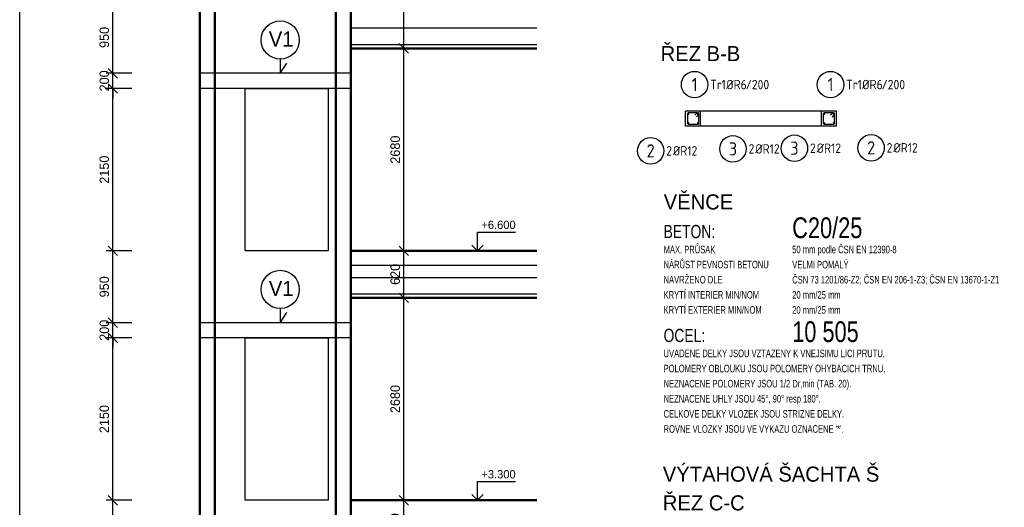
# Model space of a CAD drawing. Header units: millimetres. Extents: x 18598 to 39598, y 4794 to 222287.
# Tile 5 of 8: x 18598 to 31639, y 17314 to 23765. Entities that reach past the tile are written whole.
import ezdxf
from ezdxf.enums import TextEntityAlignment as Align

# ---------------------------------------------------------------- set-up
doc = ezdxf.new("R2010")
doc.units = ezdxf.units.MM
doc.header["$LTSCALE"] = 50
for name, color, linetype, lineweight in [('CKKOTY', 3, 'Continuous', 25), ('CKKOTY_VYS', 3, 'Continuous', 25), ('CKSTENY_REZ', 6, 'Continuous', 50), ('pohledy', 7, 'Continuous', 25)]:
    doc.layers.add(name, color=color, linetype=linetype, lineweight=lineweight)
doc.layers.add('ROZ', color=7, linetype='Continuous')
doc.layers.add('VAZANA', color=7, linetype='Continuous')
doc.styles.add('ARIAL', font='ARIAL.TTF', dxfattribs={"width": 0.75})
doc.styles.add('RECOC_ISO9', font='ISO9.shx')
doc.styles.add('WROMANS', font='WROMANS.shx', dxfattribs={"width": 0.75})
doc.dimstyles.new('CADKON', dxfattribs={"dimscale": 50, "dimtxt": 2.5, "dimasz": 2.5, "dimexe": 1.8, "dimexo": 3, "dimgap": 1, "dimtad": 1, "dimdec": 0, "dimrnd": 1, "dimtxsty": 'Standard', "dimblk1": 'OBLIQUE', "dimblk2": 'OBLIQUE', "dimsah": 1, "dimcen": 2.5, "dimclrd": 256, "dimclre": 256, "dimclrt": 256, "dimadec": 4, "dimazin": 2, "dimtfac": 1, "dimtdec": 0, "dimtix": 1, "dimtmove": 2, "dimatfit": 3, "dimldrblk": 'OPEN30', "dimfxl": 0, "dimtolj": 1, "dimlwd": -1, "dimlwe": -1, "dimarcsym": 0})

# ---------------------------------------------------------------- blocks, each defined once
blk = doc.blocks.new('*U56', base_point=(0, -55.5))
at = {"color": 140, "style": 'ARIAL', "width": 0.75}
for s, p in [('C20/25', (34.07, 0)), ('10 505', (34.07, -27.5))]:
    blk.add_text(s, height=5.5, dxfattribs=at).set_placement(p)
at = {"color": 3, "width": 0.75}
for s, height, style, p in [('BETON:', 3.5, 'ARIAL', (0, 0)), ('50 mm podle ČSN EN 12390-8', 2, 'WROMANS', (34.07, -4)), ('VELMI POMALÝ', 2, 'WROMANS', (34.07, -8)), ('ČSN 73 1201/86-Z2; ČSN EN 206-1-Z3; ČSN EN 13670-1-Z1', 2, 'WROMANS', (34.07, -12)), ('20 mm/25 mm', 2, 'WROMANS', (34.07, -16)), ('20 mm/25 mm', 2, 'WROMANS', (34.07, -20)), ('OCEL:', 3.5, 'ARIAL', (0, -27.5))]:
    blk.add_text(s, height=height, dxfattribs=dict(at, style=style)).set_placement(p)
at = {"color": 4, "style": 'WROMANS', "width": 0.75}
for s, p in [('MAX. PRŮSAK', (0, -4)), ('NÁRŮST PEVNOSTI BETONU', (0, -8)), ('NAVRŽENO DLE', (0, -12)), ('KRYTÍ INTERIER MIN/NOM', (0, -16)), ('KRYTÍ EXTERIER MIN/NOM', (0, -20)), ('UVADENE DELKY JSOU VZTAZENY K VNEJSIMU LICI PRUTU.', (0, -31.5)), ('POLOMERY OBLOUKU JSOU POLOMERY OHYBACICH TRNU,', (0, -35.5)), ('NEZNACENE POLOMERY JSOU 1/2 Dr,min (TAB. 20).', (0, -39.5)), ('NEZNACENE UHLY JSOU 45%%d, 90%%d resp 180%%d.', (0, -43.5)), ('CELKOVE DELKY VLOZEK JSOU STRIZNE DELKY.', (0, -47.5)), ("ROVNE VLOZKY JSOU VE VYKAZU OZNACENE '*'.", (0, -51.5))]:
    blk.add_text(s, height=2, dxfattribs=at).set_placement(p)
blk = doc.blocks.new('*U78', base_point=(73762, 233813))
at = {"color": 7}
blk.add_lwpolyline([(74114, 233582, 0, 0, 0), (73846, 233758, 50, 0, 0), (73762, 233813, 0, 0, 0)], format="xyseb", dxfattribs=at)
at = {"color": 200, "const_width": 12}
blk.add_lwpolyline([(73765, 233813, 1), (73759, 233813, 1), (73765, 233813)], format="xyb", dxfattribs=at)
at = {"color": 200}
blk.add_lwpolyline([(73765, 233813, 1), (73759, 233813, 1), (73765, 233813)], format="xyb", dxfattribs=at)
blk = doc.blocks.new('*U79', base_point=(73762, 233933))
at = {"color": 7}
blk.add_lwpolyline([(74130, 233603, 0, 0, 0), (73837, 233867, 50, 0, 0), (73762, 233933, 0, 0, 0)], format="xyseb", dxfattribs=at)
at = {"color": 200, "const_width": 12}
blk.add_lwpolyline([(73765, 233933, 1), (73759, 233933, 1), (73765, 233933)], format="xyb", dxfattribs=at)
at = {"color": 200}
blk.add_lwpolyline([(73765, 233933, 1), (73759, 233933, 1), (73765, 233933)], format="xyb", dxfattribs=at)
blk = doc.blocks.new('*U80', base_point=(73762, 233813))
at = {"color": 7}
blk.add_circle((74260, 233486), 175, dxfattribs=at)
for name, p in [('*U79', (73762, 233933)), ('*U78', (73762, 233813))]:
    blk.add_blockref(name, p)
at = {"color": 3, "style": 'RECOC_ISO9'}
blk.add_text('2', height=175, dxfattribs=at).set_placement((74260, 233486), align=Align.MIDDLE_CENTER)
at = {"style": 'RECOC_ISO9'}
for s, p in [('2', (74466, 233486)), ('%%cR12', (74555, 233486))]:
    blk.add_text(s, height=125, dxfattribs=at).set_placement(p, align=Align.MIDDLE_LEFT)
blk = doc.blocks.new('*U75', base_point=(73645, 233933))
at = {"color": 7}
blk.add_lwpolyline([(73360, 233612, 0, 0, 0), (73579, 233859, 50, 0, 0), (73645, 233933, 0, 0, 0)], format="xyseb", dxfattribs=at)
at = {"color": 200, "const_width": 12}
blk.add_lwpolyline([(73648, 233933, 1), (73642, 233933, 1), (73648, 233933)], format="xyb", dxfattribs=at)
at = {"color": 200}
blk.add_lwpolyline([(73648, 233933, 1), (73642, 233933, 1), (73648, 233933)], format="xyb", dxfattribs=at)
blk = doc.blocks.new('*U76', base_point=(73645, 233813))
at = {"color": 7}
blk.add_lwpolyline([(73379, 233593, 0, 0, 0), (73568, 233750, 50, 0, 0), (73645, 233813, 0, 0, 0)], format="xyseb", dxfattribs=at)
at = {"color": 200, "const_width": 12}
blk.add_lwpolyline([(73648, 233813, 1), (73642, 233813, 1), (73648, 233813)], format="xyb", dxfattribs=at)
at = {"color": 200}
blk.add_lwpolyline([(73648, 233813, 1), (73642, 233813, 1), (73648, 233813)], format="xyb", dxfattribs=at)
blk = doc.blocks.new('*U77', base_point=(73645, 233933))
at = {"color": 7}
blk.add_circle((73244, 233481), 175, dxfattribs=at)
for name, p in [('*U75', (73645, 233933)), ('*U76', (73645, 233813))]:
    blk.add_blockref(name, p)
at = {"color": 3, "style": 'RECOC_ISO9'}
blk.add_text('3', height=175, dxfattribs=at).set_placement((73244, 233481), align=Align.MIDDLE_CENTER)
at = {"style": 'RECOC_ISO9'}
for s, p in [('2', (73450, 233481)), ('%%cR12', (73539, 233481))]:
    blk.add_text(s, height=125, dxfattribs=at).set_placement(p, align=Align.MIDDLE_LEFT)
blk = doc.blocks.new('*U72', base_point=(71842, 233813))
at = {"color": 7}
blk.add_lwpolyline([(71481, 233549, 0, 0, 0), (71762, 233754, 50, 0, 0), (71842, 233813, 0, 0, 0)], format="xyseb", dxfattribs=at)
at = {"color": 200, "const_width": 12}
blk.add_lwpolyline([(71845, 233813, 1), (71839, 233813, 1), (71845, 233813)], format="xyb", dxfattribs=at)
at = {"color": 200}
blk.add_lwpolyline([(71845, 233813, 1), (71839, 233813, 1), (71845, 233813)], format="xyb", dxfattribs=at)
blk = doc.blocks.new('*U73', base_point=(71842, 233933))
at = {"color": 7}
blk.add_lwpolyline([(71465, 233568, 0, 0, 0), (71771, 233864, 50, 0, 0), (71842, 233933, 0, 0, 0)], format="xyseb", dxfattribs=at)
at = {"color": 200, "const_width": 12}
blk.add_lwpolyline([(71845, 233933, 1), (71839, 233933, 1), (71845, 233933)], format="xyb", dxfattribs=at)
at = {"color": 200}
blk.add_lwpolyline([(71845, 233933, 1), (71839, 233933, 1), (71845, 233933)], format="xyb", dxfattribs=at)
blk = doc.blocks.new('*U74', base_point=(71842, 233813))
at = {"color": 7}
blk.add_circle((71340, 233446), 175, dxfattribs=at)
for name, p in [('*U73', (71842, 233933)), ('*U72', (71842, 233813))]:
    blk.add_blockref(name, p)
at = {"color": 3, "style": 'RECOC_ISO9'}
blk.add_text('2', height=175, dxfattribs=at).set_placement((71340, 233446), align=Align.MIDDLE_CENTER)
at = {"style": 'RECOC_ISO9'}
for s, p in [('2', (71546, 233446)), ('%%cR12', (71635, 233446))]:
    blk.add_text(s, height=125, dxfattribs=at).set_placement(p, align=Align.MIDDLE_LEFT)
blk = doc.blocks.new('*U69', base_point=(71962, 233933))
at = {"color": 7}
blk.add_lwpolyline([(72306, 233595, 0, 0, 0), (72034, 233863, 50, 0, 0), (71962, 233933, 0, 0, 0)], format="xyseb", dxfattribs=at)
at = {"color": 200, "const_width": 12}
blk.add_lwpolyline([(71965, 233933, 1), (71959, 233933, 1), (71965, 233933)], format="xyb", dxfattribs=at)
at = {"color": 200}
blk.add_lwpolyline([(71965, 233933, 1), (71959, 233933, 1), (71965, 233933)], format="xyb", dxfattribs=at)
blk = doc.blocks.new('*U70', base_point=(71962, 233813))
at = {"color": 7}
blk.add_lwpolyline([(72289, 233575, 0, 0, 0), (72043, 233755, 50, 0, 0), (71962, 233813, 0, 0, 0)], format="xyseb", dxfattribs=at)
at = {"color": 200, "const_width": 12}
blk.add_lwpolyline([(71965, 233813, 1), (71959, 233813, 1), (71965, 233813)], format="xyb", dxfattribs=at)
at = {"color": 200}
blk.add_lwpolyline([(71965, 233813, 1), (71959, 233813, 1), (71965, 233813)], format="xyb", dxfattribs=at)
blk = doc.blocks.new('*U71', base_point=(71962, 233933))
at = {"color": 7}
blk.add_circle((72430, 233472), 175, dxfattribs=at)
for name, p in [('*U69', (71962, 233933)), ('*U70', (71962, 233813))]:
    blk.add_blockref(name, p)
at = {"color": 3, "style": 'RECOC_ISO9'}
blk.add_text('3', height=175, dxfattribs=at).set_placement((72430, 233472), align=Align.MIDDLE_CENTER)
at = {"style": 'RECOC_ISO9'}
for s, p in [('2', (72637, 233472)), ('%%cR12', (72726, 233472))]:
    blk.add_text(s, height=125, dxfattribs=at).set_placement(p, align=Align.MIDDLE_LEFT)
blk = doc.blocks.new('*U55', base_point=(71802, 236070))
at = {"color": 7}
blk.add_lwpolyline([(71897, 236420, 0, 0, 0), (71897, 236320, 50, 0, 0), (71897, 236220, 0, 0, 0)], format="xyseb", dxfattribs=at)
at = {"color": 200, "const_width": 6}
blk.add_lwpolyline([(71920, 236167), (71948, 236195, 0.668179), (71937, 236220), (71817, 236220, 0.414214), (71802, 236205), (71802, 236085, 0.414214), (71817, 236070), (71937, 236070, 0.414214), (71952, 236085), (71952, 236205, 0.668179), (71927, 236216), (71899, 236188)], format="xyb", dxfattribs=at)
at = {"color": 200}
blk.add_lwpolyline([(71920, 236167), (71948, 236195, 0.668179), (71937, 236220), (71817, 236220, 0.414214), (71802, 236205), (71802, 236085, 0.414214), (71817, 236070), (71937, 236070, 0.414214), (71952, 236085), (71952, 236205, 0.668179), (71927, 236216), (71899, 236188)], format="xyb", dxfattribs=at)
at = {"color": 7}
blk.add_circle((71897, 236595), 175, dxfattribs=at)
at = {"color": 3, "style": 'RECOC_ISO9'}
blk.add_text('1', height=175, dxfattribs=at).set_placement((71897, 236595), align=Align.MIDDLE_CENTER)
at = {"style": 'RECOC_ISO9'}
for s, p in [('Tr', (72104, 236595)), ('1', (72255, 236595)), ('%%cR6', (72317, 236595)), ('/200', (72574, 236595))]:
    blk.add_text(s, height=125, dxfattribs=at).set_placement(p, align=Align.MIDDLE_LEFT)
blk = doc.blocks.new('_OBLIQUE')
at = {"color": 0, "linetype": 'ByBlock'}
blk.add_line((-0.5, -0.5), (0.5, 0.5), dxfattribs=at)
blk = doc.blocks.new('*D159')
at = {"layer": 'CKKOTY'}
for p, q in [((20082, 24006), (19742, 24006)), ((19832, 23056), (19832, 24006)), ((20082, 23056), (19742, 23056))]:
    blk.add_line(p, q, dxfattribs=at)
at = {"layer": 'Defpoints', "color": 0}
for p in [(19832, 24006), (21583, 24006), (20983, 23056)]:
    blk.add_point(p, dxfattribs=at)
at = {"layer": 'CKKOTY', "xscale": 125, "yscale": 125, "zscale": 125}
for p, rotation in [((19832, 24006), 90), ((19832, 23056), 270)]:
    blk.add_blockref('_OBLIQUE', p, dxfattribs=dict(at, rotation=rotation))
at = {"layer": 'CKKOTY', "insert": (19719, 23531), "char_height": 125, "attachment_point": 5, "rotation": 90}
blk.add_mtext('\\A1;950', dxfattribs=at)
blk = doc.blocks.new('_Open30')
at = {"color": 0, "lineweight": -2}
for p, q in [((-1, 0.27), (0, 0)), ((0, 0), (-1, -0.27)), ((0, 0), (-1, 0))]:
    blk.add_line(p, q, dxfattribs=at)
blk = doc.blocks.new('*D160')
at = {"layer": 'CKKOTY'}
for p, q in [((19832, 23056), (19832, 23181)), ((20082, 23056), (19742, 23056)), ((19832, 22856), (19832, 23056)), ((20082, 22856), (19742, 22856)), ((19832, 22856), (19832, 22731))]:
    blk.add_line(p, q, dxfattribs=at)
at = {"layer": 'Defpoints', "color": 0}
for p in [(19832, 23056), (20983, 23056), (21583, 22856)]:
    blk.add_point(p, dxfattribs=at)
at = {"layer": 'CKKOTY', "xscale": 125, "yscale": 125, "zscale": 125}
for p, rotation in [((19832, 23056), 270), ((19832, 22856), 90)]:
    blk.add_blockref('_OBLIQUE', p, dxfattribs=dict(at, rotation=rotation))
at = {"layer": 'CKKOTY', "insert": (19719, 22956), "char_height": 125, "attachment_point": 5, "rotation": 90}
blk.add_mtext('\\A1;200', dxfattribs=at)
blk = doc.blocks.new('*D161')
at = {"layer": 'CKKOTY'}
for p, q in [((20082, 22856), (19742, 22856)), ((19832, 20706), (19832, 22856)), ((20082, 20706), (19742, 20706))]:
    blk.add_line(p, q, dxfattribs=at)
at = {"layer": 'Defpoints', "color": 0}
for p in [(19832, 22856), (21583, 22856), (21583, 20706)]:
    blk.add_point(p, dxfattribs=at)
at = {"layer": 'CKKOTY', "xscale": 125, "yscale": 125, "zscale": 125}
for p, rotation in [((19832, 22856), 90), ((19832, 20706), 270)]:
    blk.add_blockref('_OBLIQUE', p, dxfattribs=dict(at, rotation=rotation))
at = {"layer": 'CKKOTY', "insert": (19719, 21781), "char_height": 125, "attachment_point": 5, "rotation": 90}
blk.add_mtext('\\A1;2150', dxfattribs=at)
blk = doc.blocks.new('*D162')
at = {"layer": 'CKKOTY'}
for p, q in [((20082, 20706), (19742, 20706)), ((19832, 19756), (19832, 20706)), ((20082, 19756), (19742, 19756))]:
    blk.add_line(p, q, dxfattribs=at)
at = {"layer": 'Defpoints', "color": 0}
for p in [(19832, 20706), (21583, 20706), (20983, 19756)]:
    blk.add_point(p, dxfattribs=at)
at = {"layer": 'CKKOTY', "xscale": 125, "yscale": 125, "zscale": 125}
for p, rotation in [((19832, 20706), 90), ((19832, 19756), 270)]:
    blk.add_blockref('_OBLIQUE', p, dxfattribs=dict(at, rotation=rotation))
at = {"layer": 'CKKOTY', "insert": (19719, 20231), "char_height": 125, "attachment_point": 5, "rotation": 90}
blk.add_mtext('\\A1;950', dxfattribs=at)
blk = doc.blocks.new('*D163')
at = {"layer": 'CKKOTY'}
for p, q in [((19832, 19756), (19832, 19881)), ((20082, 19756), (19742, 19756)), ((19832, 19556), (19832, 19756)), ((20082, 19556), (19742, 19556)), ((19832, 19556), (19832, 19431))]:
    blk.add_line(p, q, dxfattribs=at)
at = {"layer": 'Defpoints', "color": 0}
for p in [(19832, 19756), (20983, 19756), (21183, 19556)]:
    blk.add_point(p, dxfattribs=at)
at = {"layer": 'CKKOTY', "xscale": 125, "yscale": 125, "zscale": 125}
for p, rotation in [((19832, 19756), 270), ((19832, 19556), 90)]:
    blk.add_blockref('_OBLIQUE', p, dxfattribs=dict(at, rotation=rotation))
at = {"layer": 'CKKOTY', "insert": (19719, 19656), "char_height": 125, "attachment_point": 5, "rotation": 90}
blk.add_mtext('\\A1;200', dxfattribs=at)
blk = doc.blocks.new('*D164')
at = {"layer": 'CKKOTY'}
for p, q in [((20082, 19556), (19742, 19556)), ((19832, 17406), (19832, 19556)), ((20082, 17406), (19742, 17406))]:
    blk.add_line(p, q, dxfattribs=at)
at = {"layer": 'Defpoints', "color": 0}
for p in [(19832, 19556), (21183, 19556), (21583, 17406)]:
    blk.add_point(p, dxfattribs=at)
at = {"layer": 'CKKOTY', "xscale": 125, "yscale": 125, "zscale": 125}
for p, rotation in [((19832, 19556), 90), ((19832, 17406), 270)]:
    blk.add_blockref('_OBLIQUE', p, dxfattribs=dict(at, rotation=rotation))
at = {"layer": 'CKKOTY', "insert": (19719, 18481), "char_height": 125, "attachment_point": 5, "rotation": 90}
blk.add_mtext('\\A1;2150', dxfattribs=at)
blk = doc.blocks.new('*D165')
at = {"layer": 'CKKOTY'}
for p, q in [((20082, 17406), (19742, 17406)), ((19832, 16456), (19832, 17406)), ((20082, 16456), (19742, 16456))]:
    blk.add_line(p, q, dxfattribs=at)
at = {"layer": 'Defpoints', "color": 0}
for p in [(19832, 17406), (21583, 17406), (20983, 16456)]:
    blk.add_point(p, dxfattribs=at)
at = {"layer": 'CKKOTY', "xscale": 125, "yscale": 125, "zscale": 125}
for p, rotation in [((19832, 17406), 90), ((19832, 16456), 270)]:
    blk.add_blockref('_OBLIQUE', p, dxfattribs=dict(at, rotation=rotation))
at = {"layer": 'CKKOTY', "insert": (19719, 16931), "char_height": 125, "attachment_point": 5, "rotation": 90}
blk.add_mtext('\\A1;950', dxfattribs=at)
blk = doc.blocks.new('*D168')
at = {"layer": 'CKKOTY'}
for p, q in [((21183, 219837), (21183, 220177)), ((21183, 220087), (22783, 220087)), ((22783, 220087), (22783, 219997))]:
    blk.add_line(p, q, dxfattribs=at)
at = {"layer": 'Defpoints', "color": 0}
for p in [(22783, 220087), (22783, 220087), (21183, 6921)]:
    blk.add_point(p, dxfattribs=at)
at = {"layer": 'CKKOTY', "xscale": 125, "yscale": 125, "zscale": 125, "rotation": 180}
blk.add_blockref('_OBLIQUE', (21183, 220087), dxfattribs=at)
at = {"layer": 'CKKOTY', "xscale": 125, "yscale": 125, "zscale": 125}
blk.add_blockref('_OBLIQUE', (22783, 220087), dxfattribs=at)
at = {"layer": 'CKKOTY', "insert": (21983, 220200), "char_height": 125, "attachment_point": 5}
blk.add_mtext('\\A1;1600', dxfattribs=at)
blk = doc.blocks.new('*D172')
at = {"layer": 'CKKOTY'}
for p, q in [((20983, 6571), (20983, 6273)), ((21578, 6613), (21578, 6273)), ((20983, 6363), (21578, 6363))]:
    blk.add_line(p, q, dxfattribs=at)
at = {"layer": 'Defpoints', "color": 0}
for p in [(21578, 219887), (20983, 6721), (21578, 6363)]:
    blk.add_point(p, dxfattribs=at)
at = {"layer": 'CKKOTY', "xscale": 125, "yscale": 125, "zscale": 125, "rotation": 180}
blk.add_blockref('_OBLIQUE', (20983, 6363), dxfattribs=at)
at = {"layer": 'CKKOTY', "xscale": 125, "yscale": 125, "zscale": 125}
blk.add_blockref('_OBLIQUE', (21578, 6363), dxfattribs=at)
at = {"layer": 'CKKOTY', "insert": (21281, 6475), "char_height": 125, "attachment_point": 5}
blk.add_mtext('\\A1;595', dxfattribs=at)
blk = doc.blocks.new('*D174')
at = {"layer": 'CKKOTY'}
for p, q in [((21578, 9553), (21578, 9213)), ((22758, 9271), (22758, 9393)), ((21578, 9303), (22758, 9303))]:
    blk.add_line(p, q, dxfattribs=at)
at = {"layer": 'Defpoints', "color": 0}
for p in [(21578, 222287), (22758, 9303), (22758, 9121)]:
    blk.add_point(p, dxfattribs=at)
at = {"layer": 'CKKOTY', "xscale": 125, "yscale": 125, "zscale": 125, "rotation": 180}
blk.add_blockref('_OBLIQUE', (21578, 9303), dxfattribs=at)
at = {"layer": 'CKKOTY', "xscale": 125, "yscale": 125, "zscale": 125}
blk.add_blockref('_OBLIQUE', (22758, 9303), dxfattribs=at)
at = {"layer": 'CKKOTY', "insert": (22168, 9415), "char_height": 125, "attachment_point": 5}
blk.add_mtext('\\A1;1180', dxfattribs=at)
blk = doc.blocks.new('*U20')
at = {"color": 0, "linetype": 'ByBlock', "lineweight": -2}
blk.add_lwpolyline([(-1.5, 1.5), (0, 0), (1.5, 1.5), (0, 0), (0, 5), (10, 5)], dxfattribs=at)
blk = doc.blocks.new('*U19')
at = {"color": 0, "linetype": 'ByBlock', "lineweight": -2}
blk.add_lwpolyline([(-1.5, 1.5), (0, 0), (1.5, 1.5), (0, 0), (0, 5), (10, 5)], dxfattribs=at)
blk = doc.blocks.new('*D141')
at = {"layer": 'CKKOTY'}
for p, q in [((23483, 26786), (23775, 26786)), ((23685, 23386), (23685, 26786)), ((23483, 23386), (23775, 23386))]:
    blk.add_line(p, q, dxfattribs=at)
at = {"layer": 'Defpoints', "color": 0}
for p in [(22983, 26786), (23685, 26786), (22983, 23386)]:
    blk.add_point(p, dxfattribs=at)
at = {"layer": 'CKKOTY', "xscale": 125, "yscale": 125, "zscale": 125}
for p, rotation in [((23685, 26786), 90), ((23685, 23386), 270)]:
    blk.add_blockref('_OBLIQUE', p, dxfattribs=dict(at, rotation=rotation))
at = {"layer": 'CKKOTY', "insert": (23572, 25086), "char_height": 125, "attachment_point": 5, "rotation": 90}
blk.add_mtext('\\A1;3400', dxfattribs=at)
blk = doc.blocks.new('_Open90')
at = {"color": 0, "linetype": 'ByBlock', "lineweight": -2}
for p, q in [((0, 0), (-1, 0)), ((-0.5, 0.5), (0, 0)), ((0, 0), (-0.5, -0.5))]:
    blk.add_line(p, q, dxfattribs=at)
blk = doc.blocks.new('*D142')
at = {"layer": 'CKKOTY'}
for p, q in [((23483, 20706), (23775, 20706)), ((23685, 20086), (23685, 20706)), ((23483, 20086), (23775, 20086))]:
    blk.add_line(p, q, dxfattribs=at)
at = {"layer": 'Defpoints', "color": 0}
for p in [(22983, 20706), (23685, 20706), (22983, 20086)]:
    blk.add_point(p, dxfattribs=at)
at = {"layer": 'CKKOTY', "xscale": 125, "yscale": 125, "zscale": 125}
for p, rotation in [((23685, 20706), 90), ((23685, 20086), 270)]:
    blk.add_blockref('_OBLIQUE', p, dxfattribs=dict(at, rotation=rotation))
at = {"layer": 'CKKOTY', "insert": (23572, 20396), "char_height": 125, "attachment_point": 5, "rotation": 90}
blk.add_mtext('\\A1;620', dxfattribs=at)
blk = doc.blocks.new('*D143')
at = {"layer": 'CKKOTY'}
for p, q in [((23483, 17406), (23775, 17406)), ((23685, 16786), (23685, 17406)), ((23483, 16786), (23775, 16786))]:
    blk.add_line(p, q, dxfattribs=at)
at = {"layer": 'Defpoints', "color": 0}
for p in [(22983, 17406), (23685, 17406), (22983, 16786)]:
    blk.add_point(p, dxfattribs=at)
at = {"layer": 'CKKOTY', "xscale": 125, "yscale": 125, "zscale": 125}
for p, rotation in [((23685, 17406), 90), ((23685, 16786), 270)]:
    blk.add_blockref('_OBLIQUE', p, dxfattribs=dict(at, rotation=rotation))
at = {"layer": 'CKKOTY', "insert": (23572, 17096), "char_height": 125, "attachment_point": 5, "rotation": 90}
blk.add_mtext('\\A1;620', dxfattribs=at)
blk = doc.blocks.new('*D144')
at = {"layer": 'CKKOTY'}
for p, q in [((23483, 20086), (23775, 20086)), ((23685, 17406), (23685, 20086)), ((23483, 17406), (23775, 17406))]:
    blk.add_line(p, q, dxfattribs=at)
at = {"layer": 'Defpoints', "color": 0}
for p in [(22983, 20086), (23685, 20086), (22983, 17406)]:
    blk.add_point(p, dxfattribs=at)
at = {"layer": 'CKKOTY', "xscale": 125, "yscale": 125, "zscale": 125}
for p, rotation in [((23685, 20086), 90), ((23685, 17406), 270)]:
    blk.add_blockref('_OBLIQUE', p, dxfattribs=dict(at, rotation=rotation))
at = {"layer": 'CKKOTY', "insert": (23572, 18746), "char_height": 125, "attachment_point": 5, "rotation": 90}
blk.add_mtext('\\A1;2680', dxfattribs=at)
blk = doc.blocks.new('*D145')
at = {"layer": 'CKKOTY'}
for p, q in [((23483, 23386), (23775, 23386)), ((23685, 20706), (23685, 23386)), ((23483, 20706), (23775, 20706))]:
    blk.add_line(p, q, dxfattribs=at)
at = {"layer": 'Defpoints', "color": 0}
for p in [(22983, 23386), (23685, 23386), (22983, 20706)]:
    blk.add_point(p, dxfattribs=at)
at = {"layer": 'CKKOTY', "xscale": 125, "yscale": 125, "zscale": 125}
for p, rotation in [((23685, 23386), 90), ((23685, 20706), 270)]:
    blk.add_blockref('_OBLIQUE', p, dxfattribs=dict(at, rotation=rotation))
at = {"layer": 'CKKOTY', "insert": (23572, 22046), "char_height": 125, "attachment_point": 5, "rotation": 90}
blk.add_mtext('\\A1;2680', dxfattribs=at)

msp = doc.modelspace()

# ---------------------------------------------------------------- linework, layer by layer
for p, q in [((22048.2, 23243.4), (22048.2, 23056.1)), ((22048.2, 23056.1), (22137.9, 23190)), ((27417.2, 22357.1), (27417.2, 22557.1)), ((27617.2, 22357.1), (27617.2, 22557.1)), ((29217.2, 22357.1), (29217.2, 22557.1)), ((29417.2, 22357.1), (29417.2, 22557.1)), ((22048.2, 19943.4), (22048.2, 19756.1)), ((22048.2, 19756.1), (22137.9, 19890))]:
    msp.add_line(p, q)
for centre in [(22048.2, 23496.3), (22048.2, 20196.3)]:
    msp.add_circle(centre, 252.9)
at = {"layer": 'CKSTENY_REZ'}
for p, q in [((20983.1, 12256.1), (20983.1, 27506.1)), ((22783.1, 17406.1), (22783.1, 27506.1)), ((22983.1, 12256.1), (22983.1, 27506.1)), ((21183.1, 17406.1), (21183.1, 24219.4)), ((22983.1, 23386.1), (25447.4, 23386.1)), ((22983.1, 20706.1), (25447.4, 20706.1)), ((22983.1, 20086.1), (25447.4, 20086.1)), ((21183.1, 12706.1), (21183.1, 17406.1)), ((22783.1, 12706.1), (22783.1, 17406.1)), ((22983.1, 17406.1), (25447.4, 17406.1))]:
    msp.add_line(p, q, dxfattribs=at)
at = {"layer": 'pohledy'}
for p, q in [((22983.1, 23656.1), (25447.4, 23656.1)), ((22983.1, 23436.1), (25447.4, 23436.1)), ((22983.1, 23056.1), (20983.1, 23056.1)), ((22983.1, 22856.1), (20983.1, 22856.1)), ((29417.2, 22557.1), (27417.2, 22557.1)), ((29417.2, 22357.1), (27417.2, 22357.1)), ((22783.1, 17406.1), (22783.1, 20706.1)), ((22983.1, 20516.1), (25447.4, 20516.1)), ((22983.1, 20356.1), (25447.4, 20356.1)), ((22983.1, 20136.1), (25447.4, 20136.1)), ((22983.1, 19756.1), (20983.1, 19756.1)), ((22983.1, 19556.1), (20983.1, 19556.1))]:
    msp.add_line(p, q, dxfattribs=at)
for points in [[(22683.1, 20706.1), (21583.1, 20706.1), (21583.1, 22856.1), (22683.1, 22856.1)], [(22683.1, 17406.1), (21583.1, 17406.1), (21583.1, 19556.1), (22683.1, 19556.1)]]:
    msp.add_lwpolyline(points, close=True, dxfattribs=at)
at = {"layer": 'VAZANA'}
msp.add_line((18597.8, 4794.2), (18597.8, 29884.5), dxfattribs=at)

# ---------------------------------------------------------------- block references
at = {"layer": 'CKKOTY_VYS'}
ref = msp.add_blockref('*U19', (24663, 20706.1), dxfattribs=dict(at, xscale=50, yscale=50, zscale=50))
ref.add_attrib('Výška', '+6.600', (24713, 20996.1), dxfattribs={"layer": '0', "color": 0, "linetype": 'ByBlock', "lineweight": -2, "height": 110})
ref = msp.add_blockref('*U20', (24663, 17406.1), dxfattribs=dict(at, xscale=50, yscale=50, zscale=50))
ref.add_attrib('Výška', '+3.300', (24713, 17696.1), dxfattribs={"layer": '0', "color": 0, "linetype": 'ByBlock', "lineweight": -2, "height": 110})
at = {"layer": 'ROZ', "xscale": 50, "yscale": 50}
msp.add_blockref('*U56', (27126.6, 18100.1), dxfattribs=at)
at = {"layer": 'VAZANA'}
for name, p in [('*U55', (27442.2, 22382.1)), ('*U55', (29242.2, 22382.1)), ('*U74', (27457.2, 22397.1)), ('*U71', (27577.2, 22517.1)), ('*U77', (29260.2, 22517.1)), ('*U80', (29377.2, 22397.1))]:
    msp.add_blockref(name, p, dxfattribs=at)

# ---------------------------------------------------------------- texts
at = {"layer": 'CKSTENY_REZ'}
for s, p in [('V1', (21897.3, 23410)), ('ŘEZ B-B', (27087, 23216.8)), ('VĚNCE', (27128.1, 21254.5)), ('V1', (21897.3, 20110)), ('VÝTAHOVÁ ŠACHTA Š', (27115.9, 17652.8)), ('ŘEZ C-C', (27115.9, 17272.3))]:
    msp.add_text(s, height=200, dxfattribs=at).set_placement(p)

# ---------------------------------------------------------------- dimensions: what is measured, and where the dimension line sits
at = {"layer": 'CKKOTY'}
for base, p1, p2, picture, middle in [((22758.1, 9302.7), (21578.1, 222287.1), (22758.1, 9121.5), '*D174', (22168.1, 9415.2)), ((22783.1, 220087.1), (21183.1, 6921.5), (22783.1, 220087.1), '*D168', (21983.1, 220199.6)), ((21578.1, 6362.6), (20983.1, 6721.5), (21578.1, 219887.1), '*D172', (21280.6, 6475.1))]:
    dim = msp.add_linear_dim(base=base, p1=p1, p2=p2, dimstyle='CADKON', dxfattribs=at)
    dim.commit()
    dim.dimension.update_dxf_attribs({"geometry": picture, "text_midpoint": middle})
for base, p1, p2, picture, middle in [((23684.7, 26786.1), (22983.1, 23386.1), (22983.1, 26786.1), '*D141', (23572.2, 25086.1)), ((23684.7, 23386.1), (22983.1, 20706.1), (22983.1, 23386.1), '*D145', (23572.2, 22046.1)), ((23684.7, 20706.1), (22983.1, 20086.1), (22983.1, 20706.1), '*D142', (23572.2, 20396.1)), ((23684.7, 20086.1), (22983.1, 17406.1), (22983.1, 20086.1), '*D144', (23572.2, 18746.1)), ((23684.7, 17406.1), (22983.1, 16786.1), (22983.1, 17406.1), '*D143', (23572.2, 17096.1))]:
    dim = msp.add_linear_dim(base=base, p1=p1, p2=p2, angle=90, dimstyle='CADKON', override={"dimscale": 50, "dimexo": 10, "dimtmove": 2, "dimldrblk": 'Open90'}, dxfattribs=at)
    dim.commit()
    dim.dimension.update_dxf_attribs({"geometry": picture, "text_midpoint": middle})
for base, p1, p2, picture, middle in [((19831.8, 24006.1), (20983.1, 23056.1), (21583.1, 24006.1), '*D159', (19719.3, 23531.1)), ((19831.8, 23056.1), (21583.1, 22856.1), (20983.1, 23056.1), '*D160', (19719.3, 22956.1)), ((19831.8, 22856.1), (21583.1, 20706.1), (21583.1, 22856.1), '*D161', (19719.3, 21781.1)), ((19831.8, 20706.1), (20983.1, 19756.1), (21583.1, 20706.1), '*D162', (19719.3, 20231.1)), ((19831.8, 19756.1), (21183.1, 19556.1), (20983.1, 19756.1), '*D163', (19719.3, 19656.1)), ((19831.8, 19556.1), (21583.1, 17406.1), (21183.1, 19556.1), '*D164', (19719.3, 18481.1)), ((19831.8, 17406.1), (20983.1, 16456.1), (21583.1, 17406.1), '*D165', (19719.3, 16931.1))]:
    dim = msp.add_linear_dim(base=base, p1=p1, p2=p2, angle=90, dimstyle='CADKON', dxfattribs=at)
    dim.commit()
    dim.dimension.update_dxf_attribs({"geometry": picture, "text_midpoint": middle})

doc.saveas('drawing.dxf')
